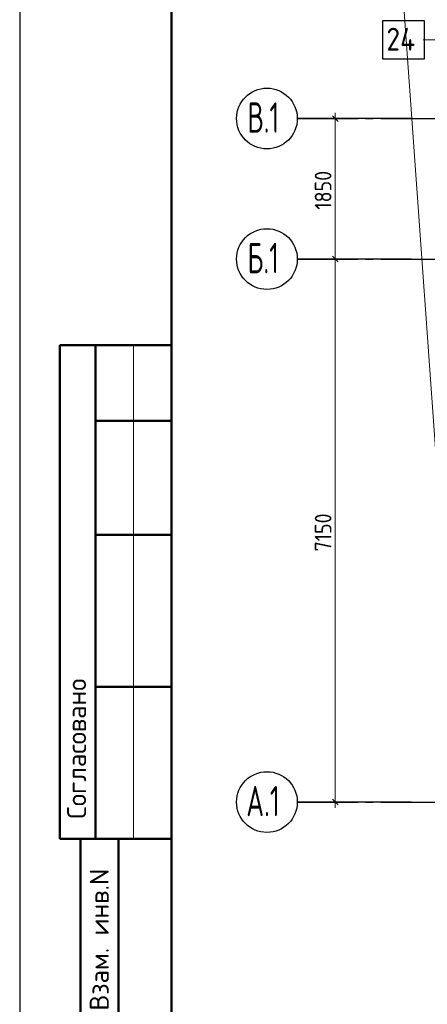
# Model space of a CAD drawing. Header units: millimetres. Extents: x 0 to 42000, y -76 to 29700.
# Tile 2 of 16: x 0 to 5368, y 6819 to 19784. Entities that reach past the tile are written whole.
import ezdxf

# ---------------------------------------------------------------- set-up
doc = ezdxf.new("R2010")
doc.units = ezdxf.units.MM
doc.linetypes.add('______5', pattern=[1100, 800, -100, 100, -100])
for name, color, linetype, lineweight in [('Standard', 7, 'Continuous', 25), ('Позиционная метка номер позиции', 7, 'Continuous', 13), ('Размерная линия_ общее', 7, 'Continuous', 13)]:
    doc.layers.add(name, color=color, linetype=linetype, lineweight=lineweight)
doc.layers.add('Оси', color=7, linetype='______5', lineweight=13, true_color=0x656565)
doc.styles.add('ISOCPEUR', font='txt')

msp = doc.modelspace()

# ---------------------------------------------------------------- linework, layer by layer
at = {"color": 7, "linetype": 'Continuous', "lineweight": 25, "transparency": 33554687}
msp.add_lwpolyline([(4779, 19267), (5329, 19267), (5329, 19767), (4779, 19767), (4779, 19267)], dxfattribs=at)
at = {"layer": 'Standard', "color": 7, "linetype": 'Continuous', "lineweight": 25, "transparency": 33554687}
msp.add_line((2000, 29200), (2000, 1058), dxfattribs=at)
at = {"layer": 'Standard', "color": 7, "linetype": 'Continuous', "lineweight": 50, "transparency": 33554687}
for p, q in [((6, 15500), (0, 15500)), ((2000, 15500), (527, 15500)), ((527, 15500), (527, 9000)), ((527, 15500), (527, 9000)), ((1000, 15500), (1000, 9000)), ((2000, 14500), (1000, 14500)), ((2000, 13000), (1000, 13000)), ((2000, 11000), (1000, 11000)), ((0, 9000), (6, 9000)), ((527, 9000), (2000, 9000)), ((800, 500), (800, 9000)), ((800, 500), (800, 9000)), ((1300, 500), (1300, 9000))]:
    msp.add_line(p, q, dxfattribs=at)
at = {"layer": 'Standard', "color": 7, "linetype": 'Continuous', "lineweight": 13, "transparency": 33554687}
msp.add_line((1500, 15500), (1500, 9000), dxfattribs=at)
at = {"layer": 'Standard', "color": 7, "linetype": 'Continuous', "lineweight": 25, "transparency": 33554687}
msp.add_lwpolyline([(0, 0), (42000, 0), (42000, 29700), (0, 29700), (0, 0)], close=True, dxfattribs=at)
at = {"layer": 'Standard', "color": 7, "linetype": 'Continuous', "lineweight": 50, "transparency": 33554687}
msp.add_lwpolyline([(2000, 29200), (41500, 29200), (41500, 500), (2000, 500), (2000, 29200)], close=True, dxfattribs=at)
at = {"layer": 'Standard', "color": 7, "linetype": 'Continuous', "lineweight": 13, "transparency": 33554687}
for points in [[(41500, 29200), (2000, 29200), (2000, 6000), (41500, 6000), (41500, 29200)], [(5829, 9232), (37172, 9232), (37172, 27138), (4829, 23138), (5829, 9232)]]:
    msp.add_lwpolyline(points, dxfattribs=at)
at = {"layer": 'Оси', "color": 7, "linetype": 'Continuous', "lineweight": 25, "transparency": 33554687}
for p, q in [((5156, 18482), (3656, 18482)), ((5156, 16632), (3656, 16632)), ((5156, 9482), (3656, 9482))]:
    msp.add_line(p, q, dxfattribs=at)
at = {"layer": 'Оси', "color": 8, "linetype": '______5', "lineweight": -3, "transparency": 33554687}
for p, q in [((3656, 18482), (20376, 18482)), ((3656, 16632), (20376, 16632)), ((3656, 9482), (30796, 9482))]:
    msp.add_line(p, q, dxfattribs=at)
at = {"layer": 'Оси', "color": 7, "linetype": 'Continuous', "lineweight": 25, "transparency": 33554687}
for centre in [(3256, 18482), (3256, 16632), (3256, 9482)]:
    msp.add_circle(centre, 400, dxfattribs=at)
at = {"layer": 'Позиционная метка номер позиции', "color": 7, "linetype": 'Continuous', "lineweight": 13, "transparency": 33554687}
msp.add_lwpolyline([(7149, 16051), (7482, 16384), (7482, 19517), (5314, 19517)], dxfattribs=at)
at = {"layer": 'Размерная линия_ общее', "color": 7, "linetype": 'Continuous', "lineweight": 13, "transparency": 33554687}
for p, q in [((4156, 18482), (4156, 18557)), ((4156, 16632), (4156, 18482)), ((4156, 9482), (4156, 9407))]:
    msp.add_line(p, q, dxfattribs=at)
at = {"layer": 'Размерная линия_ общее', "color": 253, "linetype": 'Continuous', "lineweight": -3, "true_color": 0xa0a0a0, "transparency": 33554687}
for p, q in [((4156, 18482), (3856, 18482)), ((4156, 18482), (4031, 18482)), ((4156, 18482), (4281, 18482)), ((4156, 16632), (4031, 16632)), ((4156, 16632), (4281, 16632)), ((4156, 9482), (3856, 9482)), ((4156, 9482), (4031, 9482)), ((4156, 9482), (4281, 9482))]:
    msp.add_line(p, q, dxfattribs=at)
at = {"layer": 'Размерная линия_ общее', "color": 7, "linetype": 'Continuous', "lineweight": 25, "transparency": 33554687}
for p, q in [((4193, 18445), (4118, 18519)), ((4193, 16595), (4118, 16670)), ((4193, 9445), (4118, 9519))]:
    msp.add_line(p, q, dxfattribs=at)
at = {"layer": 'Размерная линия_ общее', "color": 253, "linetype": 'Continuous', "lineweight": -3, "true_color": 0xa0a0a0, "transparency": 33554687}
msp.add_lwpolyline([(4156, 16632), (4139, 16632), (4139, 16632), (3856, 16632)], dxfattribs=at)
at = {"layer": 'Размерная линия_ общее', "color": 7, "linetype": 'Continuous', "lineweight": 13, "transparency": 33554687}
msp.add_lwpolyline([(4156, 9482), (4156, 12689), (4156, 12689), (4156, 16632)], dxfattribs=at)

# ---------------------------------------------------------------- texts
at = {"color": 7, "linetype": 'Continuous', "lineweight": 13, "transparency": 33554687, "insert": (4829, 19377), "char_height": 300, "width": 581.99, "attachment_point": 7, "style": 'ISOCPEUR'}
msp.add_mtext('\\W0.88;24', dxfattribs=at)
at = {"layer": 'Standard', "color": 7, "linetype": 'Continuous', "lineweight": 50, "transparency": 33554687, "char_height": 250, "attachment_point": 7, "rotation": 90, "style": 'ISOCPEUR'}
for s, insert, width in [('\\A1;{\\fISOCPEUR|i0|b0;\\H250.000000;\\W1.000000;\\C7;Согласовано}\\P', (875, 9261), 2071.88), ('\\A1;{\\fISOCPEUR|i0|b0;\\H250.000000;\\W1.000000;\\C7;Взам. инв.N}\\P', (1173, 6736), 1909.1)]:
    msp.add_mtext(s, dxfattribs=dict(at, insert=insert, width=width))
at = {"layer": 'Оси', "color": 7, "linetype": 'Continuous', "lineweight": 35, "transparency": 33554687, "char_height": 400, "attachment_point": 7, "style": 'ISOCPEUR'}
for s, insert, width in [('\\W0.64;В.1', (3000, 18295), 639.7), ('\\W0.64;Б.1', (3000, 16445), 639.7), ('\\W0.65;А.1', (2984, 9295), 673.3)]:
    msp.add_mtext(s, dxfattribs=dict(at, insert=insert, width=width))
at = {"layer": 'Размерная линия_ общее', "color": 7, "linetype": 'Continuous', "lineweight": 25, "transparency": 33554687, "char_height": 220, "width": 666.9, "attachment_point": 7, "rotation": 90, "style": 'ISOCPEUR'}
for s, insert in [('\\W0.87;1850', (4106, 17282)), ('\\W0.87;7150', (4106, 12782))]:
    msp.add_mtext(s, dxfattribs=dict(at, insert=insert))

doc.saveas('drawing.dxf')
